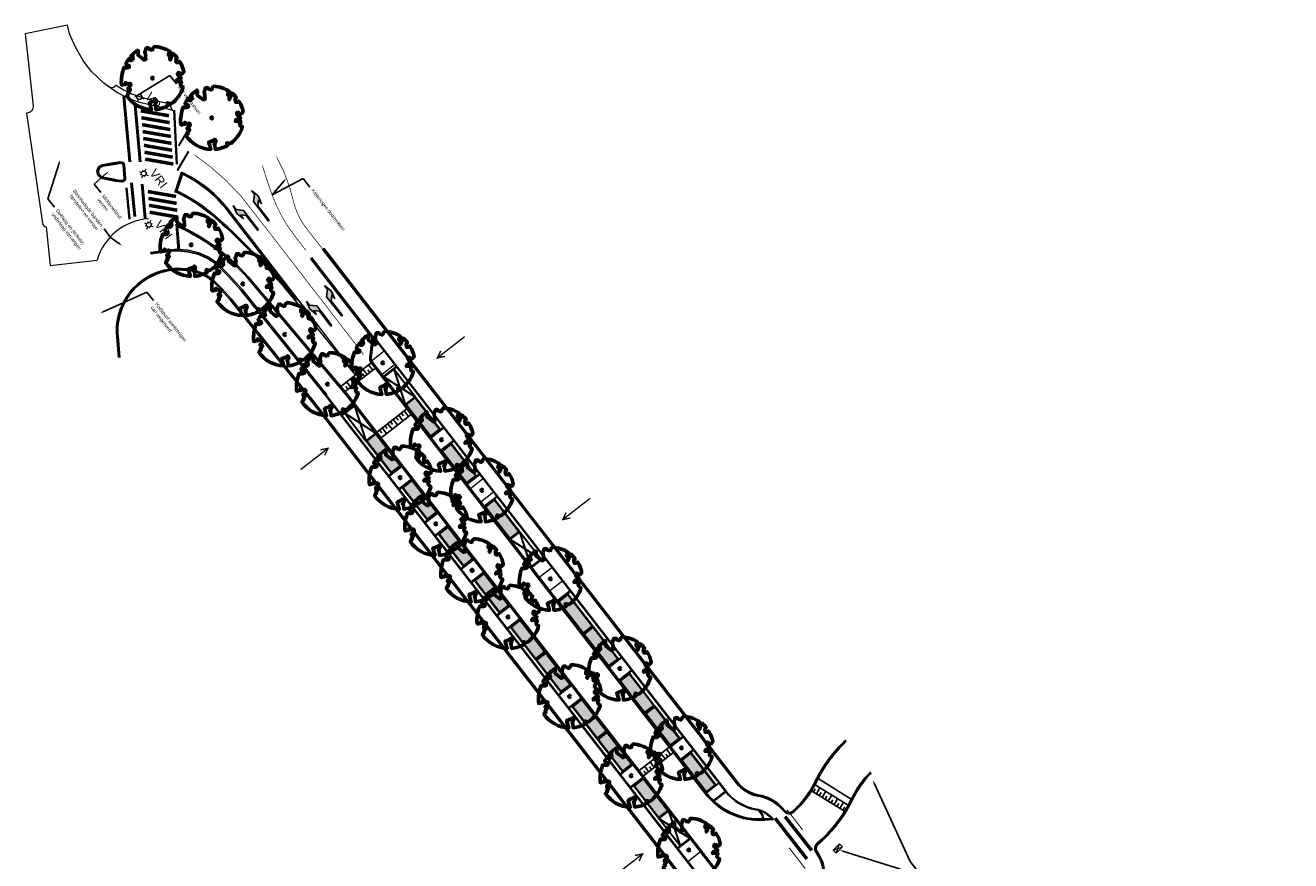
# Model space of a CAD drawing. Header units: metres. Extents: x 197051 to 198490, y 354564 to 355604.
# Tile 7 of 13: x 197051 to 197234, y 355483 to 355604. Entities that reach past the tile are written whole.
import ezdxf
from ezdxf import colors
from ezdxf.entities.mleader import LeaderData, LeaderLine
from ezdxf.math import Vec2, Vec3

# ---------------------------------------------------------------- set-up
doc = ezdxf.new("R2010")
doc.units = ezdxf.units.M
for name, pattern in [('5050strp', [1, 0.5, -0.5]), ('DASHED2', [0.375, 0.25, -0.125]), ('DOT', [0.25, 0, -0.25]), ('VW-1-3_STREEP', [4, 1, -3])]:
    doc.linetypes.add(name, pattern=pattern)
for name, color, linetype in [('B-WE-VK-VRI-G', 7, 'Continuous'), ('N-WE-IE-KATTENOGEN-G', 7, 'DOT'), ('N-WE-VH-DREMPEL-G', 7, 'Continuous'), ('N-WE-VK-BLAUWE_ZONE-G', 5, 'Continuous'), ('N-XX-VH-KANTOPSLUITING_GELEIDEBAND_50_200_250-G', 210, 'Continuous'), ('N-XX-VH-KANTOPSLUITING_INRITVERLOOPBAND_50_200_250-G', 10, 'Continuous'), ('N-XX-VH-KANTOPSLUITING_OPSLUITBAND_100_200-G', 170, 'Continuous'), ('N-XX-VH-KANTOPSLUITING_RWS_BAND-G', 140, 'Continuous'), ('N-XX-VH-KANTOPSLUITING_TROTTOIRBAND_180_200_250-G', 2, 'Continuous'), ('N-XX-VH-KANTOPSLUITING_VOORKANTBAND-G', 7, 'Continuous')]:
    doc.layers.add(name, color=color, linetype=linetype)
for name, color, linetype, lineweight in [('mk-nw-5050 blok', 7, '5050strp', 35), ('N-WE-GR-BOOM-S', 86, 'Continuous', 40), ('N-WE-IE-PARKEERVAK_LANGSPARKEREN-G', 7, 'Continuous', 25), ('N-WE-VW-MARKERING_DWARS_DRIEHOEK_5050-G', 7, 'VW-HAAIETAND50-L-N', 35), ('N-WE-VW-MARKERING_DWARS_OVERSTEEK_BLOKSTREEP50-G', 7, 'VW-BLOK50-N', 50), ('N-WE-VW-MARKERING_LANGS_STOPSTREETP-G', 7, 'Continuous', 13), ('N-WE-VW-MARKERING_LANGS_STREEP-G', 7, 'Continuous', 25), ('N-WE-VW-MARKERING_LANGS_STREEP_13-G', 7, 'VW-1-3_STREEP', 13), ('N-WE-VW-MARKERING_PIJL-S', 7, 'Continuous', 25), ('N-WE-VW-MARKERING_VOP-G', 7, 'Continuous', 25), ('nieuwe boomspiegels', 86, 'Continuous', 20), ('Ontwerp', 7, 'Continuous', 20), ('Opbreek straatmeubilair', 7, 'Continuous', 20), ('Parkeervak', 7, 'Continuous', 20), ('Parkeervak_arcering', 7, 'Continuous', 20), ('X-XX-AL-AANKLEDING-T25', 7, 'Continuous', 25)]:
    doc.layers.add(name, color=color, linetype=linetype, lineweight=lineweight)
doc.layers.add('uitritten', color=34, linetype='Continuous', lineweight=30, plot=False)
doc.styles.add('Arial 1-1', font='arial.ttf', dxfattribs={"height": 0.002})
doc.styles.add('NLCS-ISO-M500-T25', font='NLCS-ISO.ttf', dxfattribs={"height": 1})
doc.styles.add('NLCS_ISO', font='arial.ttf')
doc.linetypes.add('VW-BLOK50-N', pattern='A,0,-0.5,[148,NLCS.shx,S=1,R=0,X=-0.5,Y=0],-0.5', length=1)
doc.linetypes.add('VW-HAAIETAND50-L-N', pattern='A,0,-0.5,[150,NLCS.SHX,S=1,R=0,X=-0.625,Y=0],-0.5', length=1)

# ---------------------------------------------------------------- blocks, each defined once
blk = doc.blocks.new('*U467')
at = {"layer": 'N-WE-GR-BOOM-S', "lineweight": 60}
blk.add_lwpolyline([(0.43, 4.71), (0.44, 4.72), (0.45, 4.73), (0.46, 4.74), (0.47, 4.75), (0.47, 4.75), (0.48, 4.76), (0.49, 4.77), (0.49, 4.78), (0.5, 4.79), (0.51, 4.8), (0.51, 4.82), (0.52, 4.84), (0.52, 4.86), (0.51, 4.88), (0.51, 4.92), (0.48, 5.03, -0.52938), (0.53, 5.1, -0.087139), (2.22, 4.62, -0.372341), (2.28, 4.47), (2.35, 4.12), (2.18, 3.95), (1.99, 3.99), (1.77, 3.82), (1.85, 3.6), (2.09, 3.53), (2.71, 3.67), (2.86, 3.59), (2.85, 3.45), (2.71, 3.36), (2.58, 2.94), (2.74, 2.67), (3.17, 3.35, -0.504641), (3.41, 3.14, 0.331948), (3.54, 2.92, 0.282008), (3.99, 3), (3.96, 2.99, -0.512156), (4.16, 2.98, -0.16076), (5.09, -0.06), (4.98, -0.17), (4.98, -0.29), (4.86, -0.31), (4.88, -0.44), (4.7, -0.38), (4.64, -0.52), (4.86, -0.67), (4.93, -0.72), (5.05, -0.6, -0.106371), (4.34, -2.61), (3.71, -2.2), (3.59, -2.28), (3.51, -1.94), (3.29, -1.67), (3.02, -1.68), (3.03, -1.99), (2.83, -2.68), (2.86, -2.81), (3.01, -2.83), (3.93, -3.18, -0.236298), (-0.23, -5.01, 0.159625), (-0.35, -4.77, 0.350802), (-0.31, -4.53, -0.504641), (-0.6, -4.39), (-0.53, -4.17), (-0.65, -3.96), (-0.8, -3.98), (-0.82, -4.14), (-0.94, -4.21), (-1.08, -4.11), (-1.2, -3.47), (-1.29, -3.38), (-1.52, -3.39), (-1.59, -3.66), (-1.68, -3.69), (-1.77, -3.92), (-2, -3.8, 0.733583), (-1.92, -3.97, -0.861625), (-1.87, -4.13, 0.279978), (-2.04, -4.39), (-2.04, -4.4, -0.827056), (-2.21, -4.58, -0.116774), (-4.15, -2.56), (-4.11, -2.55), (-4.08, -2.54), (-4.06, -2.53), (-4.04, -2.52), (-4.02, -2.51), (-4.01, -2.5), (-4, -2.49), (-3.77, -2.18), (-3.76, -2.17), (-3.76, -2.16), (-3.75, -2.15), (-3.75, -2.14), (-3.75, -2.13), (-3.74, -2.12), (-3.74, -2.11), (-3.74, -2.1), (-3.73, -2.09), (-3.72, -2.07), (-3.71, -2.06), (-3.71, -2.04), (-3.7, -2.02), (-3.69, -2.01), (-3.68, -1.99), (-3.68, -1.97), (-3.67, -1.96), (-3.67, -1.94), (-3.67, -1.93), (-3.67, -1.92), (-3.67, -1.9), (-3.67, -1.89), (-3.67, -1.88), (-3.68, -1.88), (-3.68, -1.87), (-3.69, -1.87), (-3.7, -1.87), (-3.71, -1.87), (-3.72, -1.87), (-3.73, -1.86), (-3.74, -1.86), (-3.75, -1.86), (-3.76, -1.86), (-3.78, -1.85), (-3.79, -1.84), (-3.8, -1.83), (-3.81, -1.83), (-3.83, -1.82), (-3.84, -1.81), (-3.85, -1.8), (-3.87, -1.78), (-3.88, -1.77), (-3.89, -1.76), (-3.91, -1.75), (-4.15, -2.03), (-4.16, -2.01), (-4.17, -2), (-4.18, -1.98), (-4.19, -1.97), (-4.2, -1.95), (-4.22, -1.94), (-4.24, -1.93), (-4.27, -1.92), (-4.32, -1.93), (-4.38, -1.94), (-4.46, -1.97, -0.040997), (-4.79, -1.03), (-4.62, -1.06), (-4.46, -1.16), (-4.38, -1.08), (-4.28, -0.93), (-4.38, -0.78), (-4.32, -0.57), (-4.52, -0.55), (-4.65, -0.42), (-4.89, -0.58, -0.05814), (-4.99, 0.83), (-4.85, 0.8), (-4.3, 0.36), (-4.06, 0.45), (-3.13, 0.69), (-3.05, 1), (-3.41, 1.14), (-3.46, 1.26), (-4.12, 1.58), (-4.14, 1.77), (-4.36, 1.96), (-4.45, 2.14), (-4.3, 2.38), (-3.96, 2.43), (-3.65, 2.63), (-3.65, 2.84), (-3.84, 3.07), (-3.79, 3.16), (-3.86, 3.31, -0.13428), (-1.66, 4.83, -0.541727), (-1.6, 4.78), (-1.61, 4.64), (-1.61, 4.56), (-1.6, 4.51), (-1.58, 4.46), (-1.56, 4.43), (-1.53, 4.41), (-1.51, 4.39), (-1.49, 4.38), (-1.47, 4.36), (-1.45, 4.34), (-1.43, 4.32), (-1.41, 4.31), (-1.4, 4.3), (-1.38, 4.28), (-1.36, 4.28), (-1.35, 4.27), (-1.33, 4.27), (-1.31, 4.28), (-1.29, 4.28), (-1.27, 4.29), (-1.25, 4.31), (-1.23, 4.32), (-1.21, 4.33), (-1.19, 4.34), (-1.17, 4.34), (-1.15, 4.35), (-1.13, 4.35), (-1.11, 4.35), (-1.09, 4.36), (-1.07, 4.36), (-1.05, 4.36), (-1.03, 4.37), (-1.01, 4.38), (-1, 4.39), (-0.99, 4.41), (-0.97, 4.42), (-0.96, 4.32), (-0.94, 4.3), (-0.83, 4.12), (-0.61, 4), (-0.93, 4.51), (-0.92, 4.52), (-0.92, 4.54), (-0.92, 4.55), (-0.92, 4.57), (-0.92, 4.58), (-0.93, 4.6), (-0.94, 4.61), (-0.95, 4.63), (-0.97, 4.65), (-0.99, 4.67), (-1.02, 4.69), (-1.05, 4.72), (-1.08, 4.75), (-1.12, 4.79), (-1.2, 4.9, -0.543104), (-1.17, 4.98, -0.046766), (-0.23, 5.12, -0.385168), (-0.18, 5.07), (-0.15, 4.88), (-0.14, 4.82), (-0.12, 4.78), (-0.1, 4.75), (-0.09, 4.74), (-0.07, 4.73), (-0.05, 4.73), (-0.03, 4.73), (-0.01, 4.72), (0.01, 4.72), (0.03, 4.72), (0.04, 4.71), (0.06, 4.7), (0.08, 4.7), (0.09, 4.69), (0.11, 4.68), (0.12, 4.67), (0.14, 4.67), (0.15, 4.66), (0.17, 4.65), (0.18, 4.65), (0.19, 4.64), (0.2, 4.63), (0.21, 4.62), (0.22, 4.61), (0.23, 4.6), (0.23, 4.59), (0.24, 4.58), (0.24, 4.58), (0.25, 4.57), (0.25, 4.56), (0.26, 4.56), (0.27, 4.56), (0.28, 4.56), (0.29, 4.56), (0.3, 4.57), (0.31, 4.57), (0.32, 4.58), (0.34, 4.59), (0.35, 4.6), (0.36, 4.62), (0.37, 4.63), (0.38, 4.64), (0.39, 4.66), (0.4, 4.67), (0.41, 4.69), (0.42, 4.7)], format="xyb", close=True, dxfattribs=at)
blk.add_circle((0, 0), 0.15, dxfattribs=at)
at = {"color": 7, "style": 'NLCS-ISO-M500-T25'}
for tag, p in [('NR', (-2.46, -0.4)), ('NAAM', (-2.46, -1.6))]:
    blk.add_attdef(tag, p, '', height=1, dxfattribs=at)
at = {"color": 7, "style": 'NLCS-ISO-M500-T25', "flags": 1}
for tag, p in [('WETNAAM', (-2.46, -2.8)), ('STAMDIA', (-2.46, -4)), ('STAMOMTR', (-2.46, -5.2)), ('OPMERKING', (-2.46, -6.4)), ('HANDH_KAPPEN', (-2.46, -7.6))]:
    blk.add_attdef(tag, p, '', height=1, dxfattribs=at)
blk = doc.blocks.new('*U480')
at = {"layer": 'Parkeervak_arcering'}
h = blk.add_hatch(color=253, dxfattribs=at)
h.dxf.hatch_style = 1
h.paths.add_polyline_path([(0, 6), (0, 0), (1.8, 0), (1.8, 6)])
h.paths.add_polyline_path([(1.67, 5.87), (1.67, 0.13), (0.13, 0.13), (0.13, 5.87)], flags=16)
at = {"layer": 'Parkeervak_arcering', "true_color": 0xb97150}
h = blk.add_hatch(color=13, dxfattribs=at)
h.dxf.hatch_style = 1
h.paths.add_polyline_path([(1.67, 5.87), (1.67, 0.13), (0.13, 0.13), (0.13, 5.87)])
at = {"layer": 'N-WE-IE-PARKEERVAK_LANGSPARKEREN-G'}
blk.add_lwpolyline([(1.8, 0), (0, 0), (0, 6), (1.8, 6)], close=True, dxfattribs=at)
at = {"layer": 'N-WE-IE-PARKEERVAK_LANGSPARKEREN-G', "lineweight": 9}
blk.add_lwpolyline([(1.67, 0.13), (0.13, 0.13), (0.13, 5.87), (1.67, 5.87)], close=True, dxfattribs=at)
blk = doc.blocks.new('N-SVW-MARKERING_PIJL_LA_5.0')
blk.add_hatch(color=256).paths.add_polyline_path([(3.3, 0.67), (2.7, 0.07), (0, 0.07), (0, -0.08), (3.55, -0.08), (4.3, 0.67), (5, 0.67), (3.8, 0.97), (2.6, 0.67)])
for p, q in [((0, 0.07), (2.7, 0.07)), ((0, -0.08), (0, 0.07)), ((3.8, 0.97), (2.6, 0.67)), ((2.6, 0.67), (3.3, 0.67)), ((2.7, 0.07), (3.3, 0.67)), ((3.55, -0.08), (4.3, 0.67)), ((5, 0.67), (3.8, 0.97)), ((4.3, 0.67), (5, 0.67)), ((0, -0.08), (3.55, -0.08))]:
    blk.add_line(p, q)
blk = doc.blocks.new('N-SVW-MARKERING_PIJL_RA_5.0')
blk.add_hatch(color=256).paths.add_polyline_path([(3.3, -0.68), (2.7, -0.08), (0, -0.08), (0, 0.07), (3.55, 0.07), (4.3, -0.68), (5, -0.68), (3.8, -0.98), (2.6, -0.68)])
for p, q in [((0, 0.07), (3.55, 0.07)), ((0, 0.07), (0, -0.08)), ((3.55, 0.07), (4.3, -0.68)), ((0, -0.08), (2.7, -0.08)), ((3.8, -0.98), (2.6, -0.68)), ((2.6, -0.68), (3.3, -0.68)), ((2.7, -0.08), (3.3, -0.68)), ((5, -0.68), (3.8, -0.98)), ((4.3, -0.68), (5, -0.68))]:
    blk.add_line(p, q)
blk = doc.blocks.new('VRI')
at = {"layer": 'Opbreek straatmeubilair', "color": 0, "linetype": 'Continuous'}
for p, q in [((-0.65, 0.2), (-0.33, 0.06)), ((-0.19, 0.38), (-0.14, 0.23)), ((0.27, 0.54), (0.13, 0.22)), ((0.3, 0.03), (0.45, 0.08)), ((-0.49, -0.26), (-0.34, -0.21)), ((-0.31, -0.72), (-0.16, -0.4)), ((0.15, -0.56), (0.1, -0.41)), ((0.29, -0.23), (0.61, -0.38))]:
    blk.add_line(p, q, dxfattribs=at)
blk.add_circle((-0.02, -0.09), 0.345, dxfattribs=at)
at = {"layer": 'Opbreek straatmeubilair', "color": 0, "linetype": 'Continuous', "style": 'Arial 1-1'}
blk.add_text('VRI', height=1.25, rotation=307.4706, dxfattribs=at).set_placement((0.74, -0.05))
blk = doc.blocks.new('Drempel')
at = {"layer": 'N-WE-VH-DREMPEL-G', "flags": 128}
for points in [[(0, 0), (0, -5.5)], [(-1, 0), (-1, -5.5)], [(-1, -0.5), (0, -0.5)], [(-1, -1), (-0.5, -1)], [(-1, -1.5), (0, -1.5)], [(-1, -2), (-0.5, -2)], [(-1, -2.5), (0, -2.5)], [(-1, -3), (-0.5, -3)], [(-1, -3.5), (0, -3.5)], [(-1, -4), (-0.5, -4)], [(-1, -4.5), (0, -4.5)], [(-1, -5), (-0.5, -5)]]:
    blk.add_lwpolyline(points, dxfattribs=at)
blk = doc.blocks.new('Inrit_icoon')
at = {"layer": 'uitritten', "const_width": 0.2}
for points in [[(0, 0), (0, 5)], [(0.5, 1), (0, 0), (-0.5, 1)]]:
    blk.add_lwpolyline(points, dxfattribs=at)

msp = doc.modelspace()

# ---------------------------------------------------------------- hatches: boundary and pattern name
at = {"layer": 'Ontwerp'}
h = msp.add_hatch(color=256, dxfattribs=at)
h.dxf.hatch_style = 1
edge = h.paths.add_edge_path()
edge.add_arc((197091.552, 355563.065), 0.209, 233.77025, 380.00548)
edge.add_line((197091.749, 355563.137), (197099.053, 355553.591))
edge.add_line((197099.053, 355553.591), (197091.429, 355562.896))

# ---------------------------------------------------------------- linework, layer by layer
at = {"layer": 'mk-nw-5050 blok', "const_width": 0.5, "flags": 128}
for points in [[(197159.612, 355489.6), (197164.191, 355483.724)], [(197161.027, 355489.844), (197164.885, 355484.945)]]:
    msp.add_lwpolyline(points, dxfattribs=at)
at = {"layer": 'N-WE-IE-KATTENOGEN-G', "ltscale": 2, "const_width": 0.1, "flags": 128}
for points in [[(197091.849, 355571.59), (197090.207, 355573.711, -0.077309), (197087.043, 355579.441, -0.0140039), (197085.595, 355583.781, 2.8213746)], [(197094.277, 355571.736), (197091.909, 355574.79, -0.1087723), (197090.066, 355578.675, 0.0693217), (197087.613, 355585.103)]]:
    msp.add_lwpolyline(points, format="xyb", dxfattribs=at)
at = {"layer": 'N-WE-VH-DREMPEL-G', "flags": 128}
for points in [[(197165.37, 355494.433), (197170.142, 355491.482)], [(197165.555, 355493.143), (197166.081, 355493.993)], [(197165.821, 355495.33), (197170.603, 355492.372)], [(197164.874, 355493.564), (197169.637, 355490.618)], [(197165.13, 355493.406), (197165.393, 355493.831)], [(197165.98, 355492.88), (197166.243, 355493.305)], [(197166.405, 355492.617), (197166.931, 355493.467)], [(197166.83, 355492.354), (197167.093, 355492.779)], [(197167.256, 355492.091), (197167.782, 355492.941)], [(197167.681, 355491.828), (197167.944, 355492.253)], [(197168.106, 355491.565), (197168.632, 355492.415)], [(197168.531, 355491.302), (197168.794, 355491.727)], [(197168.957, 355491.039), (197169.483, 355491.889)], [(197169.382, 355490.776), (197169.645, 355491.201)]]:
    msp.add_lwpolyline(points, dxfattribs=at)
at = {"layer": 'N-WE-VK-BLAUWE_ZONE-G', "color": 5, "linetype": 'DASHED2', "const_width": 0.1, "flags": 128}
for points in [[(197106.127, 355549.273), (197109.804, 355544.532)], [(197102.033, 355545.251), (197105.71, 355540.51)], [(197111.334, 355542.559), (197115.01, 355537.818)], [(197107.242, 355538.534), (197110.919, 355533.792)], [(197117.58, 355534.506), (197121.257, 355529.764)], [(197112.451, 355531.817), (197116.127, 355527.075)], [(197117.659, 355525.1), (197121.336, 355520.358)], [(197128.155, 355520.865), (197131.832, 355516.124)], [(197122.868, 355518.383), (197126.545, 355513.641)], [(197131.832, 355516.124), (197135.508, 355511.382)], [(197126.545, 355513.641), (197130.221, 355508.9)], [(197137.038, 355509.41), (197140.715, 355504.668)], [(197131.753, 355506.924), (197135.43, 355502.183)], [(197140.716, 355504.669), (197144.393, 355499.927)], [(197135.43, 355502.182), (197139.107, 355497.441)], [(197145.922, 355497.946), (197149.599, 355493.204)], [(197140.639, 355495.465), (197144.315, 355490.724)]]:
    msp.add_lwpolyline(points, dxfattribs=at)
at = {"layer": 'N-WE-VW-MARKERING_DWARS_DRIEHOEK_5050-G'}
for points in [[(197073.215, 355583.98), (197072.842, 355591.809)], [(197065.987, 355580.577), (197066.401, 355576.037)]]:
    msp.add_lwpolyline(points, dxfattribs=at)
at = {"layer": 'N-WE-VW-MARKERING_DWARS_DRIEHOEK_5050-G', "const_width": 0.15, "flags": 128}
msp.add_lwpolyline([(197163.579, 355487.907, 0.0042086), (197161.317, 355490.821, -0.0766027)], format="xyb", dxfattribs=at)
msp.add_lwpolyline([(197161.615, 355485.348), (197163.954, 355482.335)], dxfattribs=at)
at = {"layer": 'N-WE-VW-MARKERING_DWARS_OVERSTEEK_BLOKSTREEP50-G'}
for points in [[(197066.436, 355584.342), (197065.584, 355593.751)], [(197067.944, 355584.322), (197067.209, 355592.445)], [(197067.179, 355576.422), (197066.712, 355581.3)], [(197068.681, 355576.183), (197068.233, 355581.128)]]:
    msp.add_lwpolyline(points, dxfattribs=at)
at = {"layer": 'N-WE-VW-MARKERING_LANGS_STOPSTREETP-G', "const_width": 0.3}
for points in [[(197073.508, 355586.634), (197075.312, 355589.711)], [(197073.305, 355583.071), (197074.939, 355585.859)]]:
    msp.add_lwpolyline(points, dxfattribs=at)
at = {"layer": 'N-WE-VW-MARKERING_LANGS_STREEP-G', "flags": 128}
msp.add_lwpolyline([(197075.791, 355585.336, 0.1, 0.1, -0.0613044), (197082.5, 355579.395, 0.1, 0.1, 0), (197086.407, 355574.386, 0, 0, 0)], format="xyseb", dxfattribs=at)
at = {"layer": 'N-WE-VW-MARKERING_LANGS_STREEP_13-G', "const_width": 0.1, "flags": 128}
msp.add_lwpolyline([(197086.407, 355574.386), (197100.206, 355556.503)], dxfattribs=at)
at = {"layer": 'N-WE-VW-MARKERING_VOP-G', "const_width": 0.5}
for points in [[(197068.03, 355591.695), (197072.111, 355590.983)], [(197068.12, 355590.699), (197072.201, 355589.987)], [(197068.21, 355589.703), (197072.291, 355588.991)], [(197068.3, 355588.708), (197072.381, 355587.995)], [(197068.39, 355587.712), (197072.471, 355586.999)], [(197068.481, 355586.716), (197072.561, 355586.003)], [(197068.571, 355585.72), (197072.652, 355585.007)], [(197068.661, 355584.724), (197072.742, 355584.011)], [(197069.046, 355580.05), (197073.127, 355579.337)], [(197069.136, 355579.054), (197073.217, 355578.341)], [(197069.227, 355578.058), (197073.307, 355577.345)], [(197069.317, 355577.062), (197073.398, 355576.349)]]:
    msp.add_lwpolyline(points, dxfattribs=at)
at = {"layer": 'N-XX-VH-KANTOPSLUITING_GELEIDEBAND_50_200_250-G', "flags": 128}
for points in [[(197073.672, 355568.745, -0.0182207), (197074.312, 355568.71), (197074.628, 355568.682, -0.1886625), (197079.061, 355566.467), (197079.571, 355565.902), (197080.917, 355564.419)], [(197149.207, 355493.881), (197101.449, 355555.47, -0.1987773), (197101.288, 355556.06), (197101.591, 355558.468, 0.1987773), (197101.348, 355559.353), (197092.697, 355570.51)], [(197158.05, 355489.514, -0.188039), (197151.262, 355491.662)]]:
    msp.add_lwpolyline(points, format="xyb", dxfattribs=at)
for points in [[(197151.145, 355481.75), (197097.591, 355550.817)], [(197124.89, 355532.583), (197109.758, 355552.098)], [(197098.406, 355542.422), (197136.996, 355492.656)], [(197148.771, 355501.786), (197127.954, 355528.632)]]:
    msp.add_lwpolyline(points, dxfattribs=at)
at = {"layer": 'N-XX-VH-KANTOPSLUITING_INRITVERLOOPBAND_50_200_250-G'}
for p, q in [((197158.05, 355489.514), (197159.087, 355489.582)), ((197158.056, 355489.415), (197159.094, 355489.482))]:
    msp.add_line(p, q, dxfattribs=at)
at = {"layer": 'N-XX-VH-KANTOPSLUITING_INRITVERLOOPBAND_50_200_250-G', "flags": 128}
for points in [[(197073.433, 355571.694), (197072.912, 355571.678), (197072.39, 355571.629), (197069.43, 355571.272)], [(197073.436, 355571.594), (197072.918, 355571.578), (197072.4, 355571.529), (197069.442, 355571.172)], [(197109.679, 355552.037), (197094.356, 355571.797)], [(197109.758, 355552.098), (197094.435, 355571.858)], [(197080.917, 355564.419), (197093.09, 355549.278), (197098.406, 355542.422)], [(197080.995, 355564.481), (197093.168, 355549.34), (197098.485, 355542.483)], [(197124.811, 355532.522), (197127.875, 355528.57)], [(197124.89, 355532.583), (197127.954, 355528.632)], [(197136.996, 355492.656), (197160.137, 355462.813)], [(197137.075, 355492.717), (197160.216, 355462.875)]]:
    msp.add_lwpolyline(points, dxfattribs=at)
for points in [[(197064.93, 355556.108), (197064.655, 355559.142, -0.4462222), (197073.674, 355568.845, -0.4462222)], [(197065.03, 355556.117), (197064.754, 355559.151, -0.4462222), (197073.672, 355568.745)], [(197164.789, 355493.616, -0.0711438), (197162.23, 355490.552, -0.4335715), (197160.921, 355490.665, 0.1855022), (197157.16, 355492.902, -0.1874666), (197154.117, 355494.729), (197148.692, 355501.725)], [(197164.704, 355493.669, -0.0711438), (197162.163, 355490.627, -0.4335715), (197160.999, 355490.726, 0.1855022), (197157.177, 355493.001, -0.1874666), (197154.196, 355494.79), (197148.771, 355501.786)], [(197151.262, 355491.662, -0.0583157), (197149.666, 355493.288), (197149.207, 355493.881)], [(197151.199, 355491.584, -0.0583157), (197149.587, 355493.227), (197149.128, 355493.82)], [(197169.722, 355490.565, -0.0773004), (197165.743, 355485.92, 0.3861146), (197165.592, 355484.719, -0.1769295), (197166.673, 355480.675, 0.1893814), (197167.681, 355477.237), (197171.833, 355471.882)], [(197169.807, 355490.513, -0.0773004), (197165.808, 355485.844, 0.3861146), (197165.674, 355484.777, -0.1769295), (197166.772, 355480.666, 0.1893814), (197167.76, 355477.298), (197171.912, 355471.944)]]:
    msp.add_lwpolyline(points, format="xyb", dxfattribs=at)
at = {"layer": 'N-XX-VH-KANTOPSLUITING_OPSLUITBAND_100_200-G', "flags": 128}
for points in [[(197159.249, 355489.392, 0.1832621), (197156.805, 355490.832, -0.1874666), (197152.457, 355493.442), (197101.653, 355558.96)], [(197151.698, 355481.039), (197151.382, 355480.794, -0.4140565), (197148.719, 355481.129), (197094.816, 355550.642)], [(197157.351, 355490.699), (197157.768, 355490.162, -0.3006069), (197157.817, 355489.502, -0.3006069)]]:
    msp.add_lwpolyline(points, format="xyb", dxfattribs=at)
for points in [[(197103.081, 355553.365), (197104.899, 355554.774)], [(197098.829, 355549.22), (197097.012, 355547.811)], [(197111.762, 355545.924), (197109.945, 355544.514)], [(197111.352, 355542.7), (197113.169, 355544.109)], [(197105.695, 355540.366), (197103.877, 355538.957)], [(197107.104, 355538.549), (197105.289, 355537.136)], [(197116.968, 355539.209), (197115.151, 355537.8)], [(197119.412, 355536.058), (197117.597, 355534.645)], [(197110.903, 355533.649), (197109.086, 355532.24)], [(197112.313, 355531.832), (197110.497, 355530.419)], [(197116.112, 355526.932), (197114.294, 355525.523)], [(197126.261, 355527.191), (197124.443, 355525.782)], [(197117.521, 355525.114), (197115.706, 355523.702)], [(197129.991, 355522.415), (197128.175, 355521.003)], [(197121.318, 355520.218), (197119.501, 355518.809)], [(197122.728, 355518.4), (197120.912, 355516.988)], [(197137.467, 355512.774), (197135.649, 355511.365)], [(197138.876, 355510.956), (197137.061, 355509.544)], [(197130.204, 355508.759), (197128.386, 355507.35)], [(197131.613, 355506.942), (197129.798, 355505.529)], [(197146.35, 355501.319), (197144.532, 355499.909)], [(197147.759, 355499.501), (197145.944, 355498.089)], [(197139.089, 355497.301), (197137.271, 355495.891)], [(197140.498, 355495.483), (197138.683, 355494.071)], [(197152.481, 355493.412), (197150.771, 355492.086)], [(197147.366, 355486.626), (197145.549, 355485.217)]]:
    msp.add_lwpolyline(points, dxfattribs=at)
at = {"layer": 'N-XX-VH-KANTOPSLUITING_RWS_BAND-G', "flags": 128}
msp.add_lwpolyline([(197097.591, 355550.817), (197083.975, 355566.957, 0.1113617), (197073.348, 355575.006), (197073.624, 355571.677)], format="xyb", dxfattribs=at)
msp.add_lwpolyline([(197094.894, 355550.704), (197082.667, 355565.913), (197081.276, 355567.446), (197080.781, 355567.994), (197080.319, 355568.469), (197078.944, 355569.813), (197077.705, 355570.606), (197076.386, 355571.183), (197074.81, 355571.564), (197073.624, 355571.677)], dxfattribs=at)
at = {"layer": 'N-XX-VH-KANTOPSLUITING_TROTTOIRBAND_180_200_250-G', "flags": 128}
for points in [[(197065.606, 355583.851), (197065.738, 355581.981, -0.4685508), (197065.295, 355581.555), (197064.427, 355581.652, -0.0238238), (197064.343, 355581.666), (197062.527, 355582.046, -0.8283041), (197062.561, 355583.814), (197064.076, 355584.071), (197065.152, 355584.219, -0.4335309)], [(197065.506, 355583.844), (197065.639, 355581.974, -0.4685508), (197065.306, 355581.655), (197064.439, 355581.751, -0.0238238), (197064.363, 355581.764), (197062.548, 355582.143, -0.8283041), (197062.578, 355583.715), (197064.091, 355583.972), (197065.166, 355584.12, -0.4335309)], [(197090.485, 355564.409), (197090.123, 355564.865), (197088.862, 355566.368), (197085.683, 355569.892), (197084.891, 355570.685), (197084.222, 355571.356), (197081.351, 355574.168), (197080.642, 355574.845), (197079.917, 355575.505), (197078.406, 355576.828), (197076.816, 355578.064), (197075.979, 355578.623), (197075.123, 355579.148), (197074.246, 355579.637), (197073.341, 355580.095), (197073.245, 355580.127), (197074.033, 355582.557, -0.1144602), (197080.209, 355577.721), (197085.341, 355571.081)]]:
    msp.add_lwpolyline(points, format="xyb", close=True, dxfattribs=at)
for points in [[(197090.412, 355564.34), (197090.045, 355564.801), (197088.787, 355566.302), (197085.611, 355569.823), (197084.82, 355570.615), (197084.151, 355571.285), (197081.282, 355574.096), (197080.574, 355574.772), (197079.851, 355575.431), (197078.343, 355576.751), (197076.758, 355577.983), (197075.925, 355578.539), (197075.072, 355579.061), (197074.199, 355579.548), (197073.303, 355580.003), (197073.119, 355580.064), (197073.973, 355582.695, -0.1161152), (197080.288, 355577.783), (197085.42, 355571.142), (197090.572, 355564.46)], [(197169.791, 355500.878, 0.0930205), (197165.405, 355494.945), (197165.398, 355494.93, -0.0257225), (197164.704, 355493.669)], [(197169.859, 355500.805, 0.0930205), (197165.495, 355494.902), (197165.488, 355494.887, -0.0257225), (197164.789, 355493.616, -0.0257225)], [(197173.434, 355496.197, 0.0837775), (197170.715, 355492.373), (197170.708, 355492.358, -0.0257225), (197169.722, 355490.565, -0.0257225)], [(197173.505, 355496.126, 0.0837775), (197170.805, 355492.33), (197170.798, 355492.315, -0.0257225), (197169.807, 355490.513)]]:
    msp.add_lwpolyline(points, format="xyb", dxfattribs=at)
at = {"layer": 'N-XX-VH-KANTOPSLUITING_VOORKANTBAND-G', "flags": 128}
msp.add_lwpolyline([(197065.705, 355583.858), (197065.838, 355581.988, -0.4685508), (197065.284, 355581.456), (197064.416, 355581.553, -0.0238238), (197064.322, 355581.568), (197062.507, 355581.948, -0.8283041), (197062.544, 355583.912), (197064.061, 355584.17), (197065.139, 355584.318, -0.4335309)], format="xyb", close=True, dxfattribs=at)
for points in [[(197091.699, 355563.204, -1.0247093), (197091.377, 355562.966), (197089.968, 355564.738), (197088.711, 355566.237), (197085.538, 355569.754), (197084.75, 355570.544), (197084.081, 355571.214), (197081.212, 355574.024), (197080.506, 355574.699), (197079.784, 355575.356), (197078.279, 355576.674), (197076.699, 355577.902), (197075.871, 355578.455), (197075.022, 355578.975), (197074.152, 355579.46), (197073.264, 355579.91), (197072.993, 355580), (197073.913, 355582.832, -0.1177508), (197080.366, 355577.845), (197085.499, 355571.203), (197090.642, 355564.533), (197091.699, 355563.204)], [(197073.439, 355571.494), (197073.121, 355575.327, -0.1141817), (197084.128, 355567.086), (197097.746, 355550.943), (197226.099, 355385.418), (197226.397, 355385.183), (197230.162, 355380.234), (197230.4, 355379.809), (197230.746, 355379.313)], [(197151.758, 355480.959), (197151.443, 355480.715, -0.4146494), (197148.637, 355481.071), (197094.738, 355550.58), (197082.514, 355565.783), (197081.128, 355567.311), (197080.635, 355567.857), (197080.178, 355568.328), (197078.819, 355569.656), (197077.61, 355570.429), (197076.322, 355570.993), (197074.777, 355571.366), (197073.439, 355571.494)], [(197169.885, 355500.692, 0.0922917), (197165.585, 355494.858), (197165.578, 355494.843, -0.0970439), (197162.297, 355490.478, -0.4335715), (197160.842, 355490.603), (197160.842, 355490.603, 0.1854969), (197157.143, 355492.804, -0.1874666), (197154.038, 355494.668), (197094.277, 355571.736)], [(197064.83, 355556.099), (197064.555, 355559.133, -0.46825), (197074.33, 355568.91), (197074.646, 355568.881, -0.1886625), (197079.209, 355566.601), (197079.719, 355566.036), (197081.069, 355564.549), (197093.247, 355549.402), (197219.646, 355386.396, 0.0908893), (197221.527, 355384.713), (197222.219, 355384.29, -0.0910244), (197223.834, 355382.844), (197227.975, 355377.497), (197228.36, 355377.134), (197228.789, 355376.598)], [(197092.539, 355570.388), (197101.19, 355559.23, -0.1987773), (197101.392, 355558.493), (197101.089, 355556.085, 0.1987773), (197101.291, 355555.347), (197149.508, 355493.166, 0.2490861), (197158.063, 355489.315), (197159.37, 355489.4)], [(197159.37, 355489.4, 0.18765), (197156.822, 355490.931, -0.1874666), (197152.536, 355493.503), (197101.732, 355559.022), (197101.653, 355558.96)], [(197173.383, 355496.287, 0.0842562), (197170.625, 355492.417), (197170.618, 355492.402, -0.1032281), (197165.678, 355485.996, 0.3861146), (197165.51, 355484.662, -0.1769295), (197166.573, 355480.684, 0.1893814), (197167.602, 355477.175), (197219.705, 355409.982), (197222.942, 355405.955), (197234.032, 355391.467), (197234.032, 355391.467)], [(197157.187, 355490.748), (197157.688, 355490.1, -0.3353203), (197157.696, 355489.498, -0.3353203)]]:
    msp.add_lwpolyline(points, format="xyb", dxfattribs=at)
for points in [[(197073.439, 355571.494), (197072.924, 355571.478), (197072.411, 355571.43), (197069.454, 355571.073)], [(197103.143, 355553.286), (197104.96, 355554.695)], [(197098.891, 355549.141), (197097.073, 355547.732)], [(197111.701, 355546.003), (197109.884, 355544.593)], [(197111.413, 355542.62), (197113.23, 355544.03)], [(197105.633, 355540.445), (197103.816, 355539.036)], [(197107.165, 355538.47), (197105.35, 355537.057)], [(197116.907, 355539.288), (197115.089, 355537.879)], [(197119.473, 355535.979), (197117.658, 355534.566)], [(197110.842, 355533.728), (197109.024, 355532.319)], [(197112.374, 355531.753), (197110.559, 355530.34)], [(197116.051, 355527.011), (197114.233, 355525.602)], [(197126.2, 355527.27), (197124.382, 355525.861)], [(197117.583, 355525.036), (197115.767, 355523.623)], [(197130.052, 355522.336), (197128.237, 355520.924)], [(197121.257, 355520.297), (197119.439, 355518.888)], [(197122.789, 355518.321), (197120.974, 355516.909)], [(197137.405, 355512.853), (197135.588, 355511.444)], [(197138.937, 355510.877), (197137.122, 355509.465)], [(197130.142, 355508.838), (197128.325, 355507.429)], [(197131.674, 355506.863), (197129.859, 355505.45)], [(197146.289, 355501.398), (197144.471, 355499.988)], [(197147.821, 355499.422), (197146.005, 355498.01)], [(197139.028, 355497.38), (197137.21, 355495.97)], [(197140.56, 355495.404), (197138.744, 355493.992)], [(197151.501, 355494.676), (197149.683, 355493.267)], [(197152.42, 355493.491), (197150.697, 355492.155)], [(197147.305, 355486.705), (197145.487, 355485.296)]]:
    msp.add_lwpolyline(points, dxfattribs=at)
at = {"layer": 'N-XX-VH-KANTOPSLUITING_VOORKANTBAND-G', "color": 2, "flags": 128}
msp.add_lwpolyline([(197151.501, 355494.676), (197149.683, 355493.267)], dxfattribs=at)
at = {"layer": 'nieuwe boomspiegels'}
for points in [[(197101.33, 355555.623), (197103.146, 355557.035), (197104.678, 355555.059), (197102.86, 355553.65)], [(197109.883, 355544.593), (197111.701, 355546.003), (197113.23, 355544.03), (197111.413, 355542.62)], [(197103.816, 355539.036), (197105.631, 355540.448), (197107.163, 355538.473), (197105.348, 355537.06)], [(197115.607, 355537.211), (197117.425, 355538.621), (197118.957, 355536.645), (197117.142, 355535.233)], [(197109.024, 355532.319), (197110.843, 355533.734), (197112.372, 355531.756), (197110.556, 355530.343)], [(197114.233, 355525.602), (197116.048, 355527.014), (197117.58, 355525.039), (197115.765, 355523.626)], [(197125.551, 355524.388), (197127.366, 355525.801), (197128.898, 355523.825), (197127.082, 355522.413)], [(197119.439, 355518.888), (197121.257, 355520.297), (197122.789, 355518.321), (197120.971, 355516.912)], [(197135.588, 355511.444), (197137.406, 355512.853), (197138.935, 355510.881), (197137.118, 355509.471)], [(197128.325, 355507.429), (197130.142, 355508.838), (197131.674, 355506.863), (197129.857, 355505.453)], [(197144.471, 355499.988), (197146.289, 355501.398), (197147.823, 355499.419), (197146.005, 355498.01)], [(197137.21, 355495.97), (197139.028, 355497.38), (197140.56, 355495.404), (197138.744, 355493.992)], [(197145.487, 355485.296), (197147.303, 355486.708), (197148.835, 355484.733), (197147.019, 355483.32)]]:
    msp.add_lwpolyline(points, close=True, dxfattribs=at)
at = {"layer": 'Ontwerp'}
for points in [[(197063.319, 355595.243), (197062.689, 355595.678), (197060.935, 355597.352), (197059.783, 355598.853), (197058.557, 355600.988), (197057.755, 355602.797), (197057.449, 355604.038), (197051.364, 355602.794), (197052.476, 355592.437, -0.4314863), (197051.554, 355591.36), (197053.85, 355575.468, 0.3319427), (197054.376, 355574.941), (197054.974, 355569.387), (197061.721, 355570.131)], [(197069.13, 355576.119, 0.3148782), (197061.721, 355570.131, 0.3148782)], [(197091.429, 355562.896, 0.7415507), (197091.749, 355563.137), (197099.053, 355553.591), (197091.429, 355562.896)]]:
    msp.add_lwpolyline(points, format="xyb", dxfattribs=at)
at = {"layer": 'Ontwerp', "flags": 128}
msp.add_lwpolyline([(197072.835, 355591.641, 0.0374703), (197071.048, 355592.177), (197069.087, 355592.607, -0.1178657), (197063.319, 355595.243, 0.4233707), (197064.457, 355595.401, 0.1022621), (197069.249, 355593.39), (197071.219, 355592.958, -0.0223868), (197072.366, 355592.652, 0.4112306), (197072.85, 355591.636)], format="xyb", dxfattribs=at)
at = {"layer": 'Ontwerp'}
msp.add_lwpolyline([(197168.885, 355485.896), (197169.323, 355485.467), (197168.43, 355484.556), (197167.992, 355484.985)], close=True, dxfattribs=at)
for points in [[(197167.992, 355484.985), (197169.323, 355485.467)], [(197168.43, 355484.556), (197168.885, 355485.896)]]:
    msp.add_lwpolyline(points, dxfattribs=at)
at = {"layer": 'uitritten', "flags": 128}
for points in [[(197104.565, 355554.39), (197103.143, 355553.286)], [(197098.891, 355549.141), (197097.466, 355548.04)], [(197107.628, 355550.438), (197106.206, 355549.335)], [(197101.954, 355545.19), (197100.534, 355544.085)], [(197144.236, 355490.663), (197142.814, 355489.56)], [(197145.881, 355485.605), (197142.814, 355489.56)], [(197147.303, 355486.708), (197145.881, 355485.605)]]:
    msp.add_lwpolyline(points, dxfattribs=at)
at = {"layer": 'uitritten'}
for points in [[(197104.565, 355554.39), (197106.206, 355549.335)], [(197107.628, 355550.438), (197104.565, 355554.39)], [(197103.143, 355553.286), (197107.628, 355550.438)], [(197098.891, 355549.141), (197100.534, 355544.085)], [(197097.466, 355548.04), (197101.954, 355545.19)], [(197097.466, 355548.04), (197100.54, 355544.077)], [(197121.335, 355529.825), (197122.757, 355530.929)], [(197124.399, 355525.874), (197122.757, 355530.929)], [(197122.757, 355530.929), (197125.821, 355526.977)], [(197125.821, 355526.977), (197121.335, 355529.825)], [(197124.399, 355525.874), (197125.821, 355526.977)], [(197144.236, 355490.663), (197145.881, 355485.605)], [(197142.814, 355489.56), (197147.303, 355486.708)]]:
    msp.add_lwpolyline(points, dxfattribs=at)

# ---------------------------------------------------------------- block references
at = {"rotation": 307.8058348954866}
for p in [(197110.845, 355556.038), (197128.949, 355532.704)]:
    msp.add_blockref('Inrit_icoon', p, dxfattribs=at)
at = {"xscale": -1, "rotation": 127.8058348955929}
for p in [(197095.055, 355542.982), (197140.47, 355484.446)]:
    msp.add_blockref('Inrit_icoon', p, dxfattribs=at)
at = {"layer": 'B-WE-VK-VRI-G'}
for p in [(197067.846, 355593.785), (197068.481, 355582.746), (197069.204, 355575.343)]:
    msp.add_blockref('VRI', p, dxfattribs=at)
at = {"layer": 'N-WE-GR-BOOM-S', "xscale": 0.9, "yscale": 0.9, "zscale": 0.9, "rotation": 307.28604508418}
for p in [(197069.725, 355596.411), (197078.278, 355590.673), (197075.326, 355572.356), (197082.771, 355566.712), (197088.805, 355559.419), (197102.973, 355555.317), (197094.996, 355552.248), (197111.452, 355544.23), (197105.489, 355538.754), (197117.283, 355536.927), (197110.645, 355532.084), (197115.85, 355525.365), (197127.168, 355524.151), (197121.059, 355518.647), (197137.208, 355511.204), (197129.944, 355507.189), (197146.091, 355499.748), (197138.83, 355495.73), (197147.163, 355485.015)]:
    msp.add_blockref('*U467', p, dxfattribs=at)
at = {"layer": 'N-WE-VH-DREMPEL-G', "xscale": -1, "rotation": 307.7909312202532}
for p in [(197101.291, 355555.347), (197144.316, 355499.868)]:
    msp.add_blockref('Drempel', p, dxfattribs=at)
at = {"layer": 'N-WE-VH-DREMPEL-G', "rotation": 307.7909312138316}
msp.add_blockref('Drempel', (197107.07, 355547.892), dxfattribs=at)
at = {"layer": 'N-WE-VW-MARKERING_PIJL-S', "rotation": 127.7643009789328}
for name, p in [('N-SVW-MARKERING_PIJL_RA_5.0', (197086.526, 355575.823)), ('N-SVW-MARKERING_PIJL_LA_5.0', (197084.973, 355574.474)), ('N-SVW-MARKERING_PIJL_RA_5.0', (197097.089, 355562.095)), ('N-SVW-MARKERING_PIJL_LA_5.0', (197095.538, 355560.675))]:
    msp.add_blockref(name, p, dxfattribs=at)
at = {"layer": 'Parkeervak'}
for p, rotation in [((197107.629, 355550.438), 217.7909312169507), ((197101.954, 355545.19), 217.79), ((197112.835, 355543.723), 217.79), ((197107.163, 355538.473), 217.7909305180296), ((197119.081, 355535.669), 217.79), ((197112.372, 355531.756), 217.7909305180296), ((197117.58, 355525.039), 217.790947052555), ((197129.657, 355522.03), 217.79), ((197122.789, 355518.321), 217.790947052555), ((197133.334, 355517.288), 217.79), ((197126.466, 355513.58), 217.790947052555), ((197138.54, 355510.574), 217.79), ((197131.674, 355506.863), 217.79), ((197142.217, 355505.833), 217.79), ((197135.351, 355502.121), 217.79), ((197147.428, 355499.113), 217.79), ((197140.56, 355495.404), 217.79)]:
    msp.add_blockref('*U480', p, dxfattribs=dict(at, rotation=rotation))

# ---------------------------------------------------------------- leaders
at = {"layer": 'X-XX-AL-AANKLEDING-T25'}
ml = msp.add_multileader_mtext('Standard', dxfattribs=at)
ml.set_content('Inrit verplaatsen', color=256, style='NLCS_ISO')
ml.set_leader_properties()
ml.build(insert=Vec2(0, 0))
ml.multileader.update_dxf_attribs({"dogleg_length": 1.562, "arrow_head_size": 0.5})
ctx = ml.context
ctx.base_point, ctx.char_height, ctx.arrow_head_size, ctx.landing_gap_size, ctx.plane_origin, ctx.plane_x_axis, ctx.plane_y_axis = Vec3(197073.17, 355595.579), 0.5, 0.5, 0.5, Vec3(197028.534, 355611.294), Vec3(0.6129875, -0.7900926), Vec3(0.7900926, 0.6129875)
notes = []
notes.append((ctx, [(0, (1, 1, 0), (197072.212, 355596.814), (0.6129875, -0.7900926), 1.562, [(0, [(197066.931, 355593.566)], 0, [])])]))
ctx.mtext.insert, ctx.mtext.text_direction, ctx.mtext.rotation, ctx.mtext.flow_direction = Vec3(197073.729, 355595.38), Vec3(0.6129875, -0.7900926), 5.3722253, 5
ml = msp.add_multileader_mtext('Standard', dxfattribs=at)
ml.set_content('Deklaag en (enkele) \\Ponderlaag vervangen', color=256, style='NLCS_ISO')
ml.set_leader_properties()
ml.build(insert=Vec2(0, 0))
ml.multileader.update_dxf_attribs({"dogleg_length": 1.562, "arrow_head_size": 0.5})
ctx = ml.context
ctx.base_point, ctx.char_height, ctx.arrow_head_size, ctx.landing_gap_size, ctx.plane_origin, ctx.plane_x_axis, ctx.plane_y_axis = Vec3(197055.57, 355577.773), 0.5, 0.5, 0.5, Vec3(197010.934, 355593.488), Vec3(0.6129875, -0.7900926), Vec3(0.7900926, 0.6129875)
notes.append((ctx, [(0, (1, 1, 0), (197054.612, 355579.007), (0.6129875, -0.7900926), 1.562, [(0, [(197056.394, 355584.631)], 0, [])])]))
ctx.mtext.insert, ctx.mtext.text_direction, ctx.mtext.rotation, ctx.mtext.flow_direction = Vec3(197056.132, 355577.576), Vec3(0.6129875, -0.7900926), 5.3722253, 5
ml = msp.add_multileader_mtext('Standard', dxfattribs=at)
ml.set_content('Middeneiland \\Pverven', color=256, style='NLCS_ISO')
ml.set_leader_properties()
ml.build(insert=Vec2(0, 0))
ml.multileader.update_dxf_attribs({"dogleg_length": 1.562, "arrow_head_size": 0.5})
ctx = ml.context
ctx.base_point, ctx.char_height, ctx.arrow_head_size, ctx.landing_gap_size, ctx.plane_origin, ctx.plane_x_axis, ctx.plane_y_axis = Vec3(197062.273, 355579.898), 0.5, 0.5, 0.5, Vec3(197027.238, 355591.4), Vec3(0.6129875, -0.7900926), Vec3(0.7900926, 0.6129875)
notes.append((ctx, [(0, (1, 1, 0), (197061.316, 355581.132), (0.6129875, -0.7900926), 1.562, [(0, [(197063.475, 355583.013)], 0, [])])]))
ctx.mtext.insert, ctx.mtext.text_direction, ctx.mtext.rotation, ctx.mtext.flow_direction = Vec3(197062.781, 355579.659), Vec3(0.6129875, -0.7900926), 5.3722253, 5
ml = msp.add_multileader_mtext('Standard', dxfattribs=at)
ml.set_content('Kattenogen doortrekken', color=256, style='NLCS_ISO')
ml.set_leader_properties()
ml.build(insert=Vec2(0, 0))
ml.multileader.update_dxf_attribs({"dogleg_length": 1.562, "arrow_head_size": 0.5})
ctx = ml.context
ctx.base_point, ctx.char_height, ctx.arrow_head_size, ctx.landing_gap_size, ctx.plane_origin, ctx.plane_x_axis, ctx.plane_y_axis = Vec3(197092.455, 355580.686), 0.5, 0.5, 0.5, Vec3(197080.555, 355584.666), Vec3(0.6129875, -0.7900926), Vec3(0.7900926, 0.6129875)
notes.append((ctx, [(0, (1, 1, 0), (197091.497, 355581.92), (0.6129875, -0.7900926), 1.562, [(1, [(197089.063, 355581.974), (197086.994, 355579.577)], 0, [])])]))
ctx.mtext.insert, ctx.mtext.text_direction, ctx.mtext.rotation, ctx.mtext.flow_direction = Vec3(197093.017, 355580.489), Vec3(0.6129875, -0.7900926), 5.3722253, 5
ml = msp.add_multileader_mtext('Standard', dxfattribs=at)
ml.set_content('Beschadigde banden\\Pherstellen en verven', color=256, style='NLCS_ISO')
ml.set_leader_properties()
ml.build(insert=Vec2(0, 0))
ml.multileader.update_dxf_attribs({"dogleg_length": 1.562, "arrow_head_size": 0.5})
ctx = ml.context
ctx.base_point, ctx.char_height, ctx.arrow_head_size, ctx.landing_gap_size, ctx.plane_origin, ctx.plane_x_axis, ctx.plane_y_axis = Vec3(197058.149, 355580.564), 0.5, 0.5, 0.5, Vec3(197032.2, 355581.363), Vec3(0.6129875, -0.7900926), Vec3(0.7900926, 0.6129875)
ctx.text_align_type = 2
notes.append((ctx, [(1, (1, 1, 0), (197063.682, 355573.432), (-0.6129875, 0.7900926), 1.562, [(0, [(197065.349, 355572.212)], 0, [])])]))
ctx.mtext.insert, ctx.mtext.text_direction, ctx.mtext.rotation, ctx.mtext.alignment, ctx.mtext.flow_direction = Vec3(197062.619, 355575.218), Vec3(0.6129875, -0.7900926), 5.3722253, 3, 5
ml = msp.add_multileader_mtext('Standard', dxfattribs=at)
ml.set_content('Hoekpunt aanbrengen \\Pvan wegenverf', color=256, style='NLCS_ISO')
ml.set_leader_properties()
ml.build(insert=Vec2(0, 0))
ml.multileader.update_dxf_attribs({"dogleg_length": 1.562, "arrow_head_size": 0.5})
ctx = ml.context
ctx.base_point, ctx.char_height, ctx.arrow_head_size, ctx.landing_gap_size, ctx.plane_origin, ctx.plane_x_axis, ctx.plane_y_axis = Vec3(197069.885, 355564.305), 0.5, 0.5, 0.5, Vec3(197028.995, 355571.628), Vec3(0.6129875, -0.7900926), Vec3(0.7900926, 0.6129875)
notes.append((ctx, [(0, (1, 1, 0), (197068.927, 355565.539), (0.6129875, -0.7900926), 1.562, [(0, [(197062.144, 355562.477)], 0, [])])]))
ctx.mtext.insert, ctx.mtext.text_direction, ctx.mtext.rotation, ctx.mtext.flow_direction = Vec3(197070.447, 355564.108), Vec3(0.6129875, -0.7900926), 5.3722253, 5
ml = msp.add_multileader_mtext('Standard', dxfattribs=at)
ml.set_content('Rotsblok laten liggen', color=256, style='NLCS_ISO')
ml.set_leader_properties()
ml.build(insert=Vec2(0, 0))
ml.multileader.update_dxf_attribs({"dogleg_length": 1.562, "arrow_head_size": 0.5})
ctx = ml.context
ctx.base_point, ctx.char_height, ctx.arrow_head_size, ctx.landing_gap_size, ctx.plane_origin, ctx.plane_x_axis, ctx.plane_y_axis = Vec3(197180.072, 355482.106), 0.5, 0.5, 0.5, Vec3(197168.171, 355486.087), Vec3(0.6129875, -0.7900926), Vec3(0.7900926, 0.6129875)
notes.append((ctx, [(0, (1, 1, 0), (197179.114, 355483.34), (0.6129875, -0.7900926), 1.562, [(0, [(197173.684, 355495.11)], 0, [])])]))
ctx.mtext.insert, ctx.mtext.text_direction, ctx.mtext.rotation, ctx.mtext.flow_direction = Vec3(197180.634, 355481.909), Vec3(0.6129875, -0.7900926), 5.3722253, 5
ml = msp.add_multileader_mtext('Standard', dxfattribs=at)
ml.set_content('Verplaatsen elektrakast', color=256, style='NLCS_ISO')
ml.set_leader_properties()
ml.build(insert=Vec2(0, 0))
ml.multileader.update_dxf_attribs({"dogleg_length": 1.562, "arrow_head_size": 0.5})
ctx = ml.context
ctx.base_point, ctx.char_height, ctx.arrow_head_size, ctx.landing_gap_size, ctx.plane_origin, ctx.plane_x_axis, ctx.plane_y_axis = Vec3(197178.661, 355481.011), 0.5, 0.5, 0.5, Vec3(197166.76, 355484.992), Vec3(0.6129875, -0.7900926), Vec3(0.7900926, 0.6129875)
notes.append((ctx, [(0, (1, 1, 0), (197177.703, 355482.245), (0.6129875, -0.7900926), 1.562, [(0, [(197168.885, 355485.02)], 0, [])])]))
ctx.mtext.insert, ctx.mtext.text_direction, ctx.mtext.rotation, ctx.mtext.flow_direction = Vec3(197179.219, 355480.812), Vec3(0.6129875, -0.7900926), 5.3722253, 5
for ctx, leaders in notes:
    for number, flags, end, landing, length, lines in leaders:
        leader = LeaderData()
        leader.index, (leader.has_last_leader_line, leader.has_dogleg_vector, leader.attachment_direction) = number, flags
        leader.last_leader_point, leader.dogleg_vector, leader.dogleg_length = Vec3(end), Vec3(landing), length
        for number, points, colour, breaks in lines:
            line = LeaderLine()
            line.index, line.vertices, line.color, line.breaks = number, Vec3.list(points), colors.encode_raw_color(colour), breaks
            leader.lines.append(line)
        ctx.leaders.append(leader)

doc.saveas('drawing.dxf')
